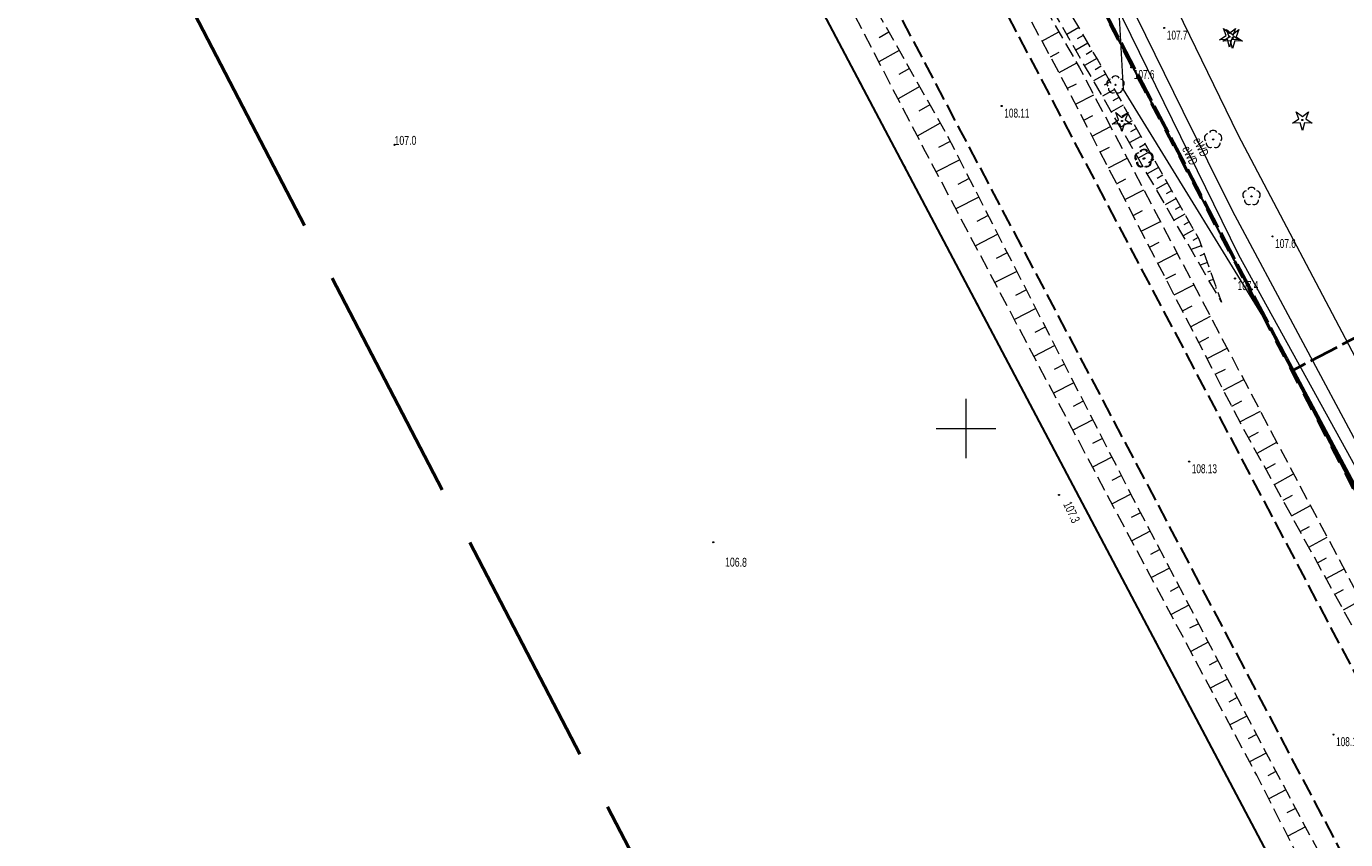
# Model space of a CAD drawing. Header units: metres. Extents: x 7529521 to 7531797, y 5723878 to 5728074.
# Tile 25 of 90: x 7530821 to 7530932, y 5725466 to 5725534. Entities that reach past the tile are written whole.
import ezdxf
from ezdxf.enums import TextEntityAlignment as Align

# ---------------------------------------------------------------- set-up
doc = ezdxf.new("R2010")
doc.units = ezdxf.units.M
for name, pattern in [('11', [3, 2.5, -0.5]), ('4_SUPE_01', [0]), ('4_SUPT_01', [0]), ('GAO', [2.5, 1.5, -1]), ('GDE', [0]), ('GUZ', [1, 0.5, -0.5]), ('L_0_05', [1.75, 1.25, -0.5]), ('L_0_06', [2, 1.5, -0.5]), ('L_0_09', [2.5, 2, -0.5])]:
    doc.linetypes.add(name, pattern=pattern)
doc.layers.get('0').update_dxf_attribs({"color": 252})
for name, color, linetype, lineweight in [('Dzialki', 80, 'GDE', 30), ('jezdnia', 252, 'L_0_06', 18), ('k', 252, 'Continuous', 18), ('MPZP', 130, '11', 40), ('RTPW_T_0', 252, 'Continuous', 15), ('skarpa nieumocniona', 252, 'L_0_05', 18), ('SUPE_E_T_1', 240, 'Continuous', 15), ('SUPE_L_1', 240, '4_SUPE_01', 18), ('SUPE_L_3', 240, '4_SUPE_01', 18), ('SUPT_L_0', 30, '4_SUPT_01', 18), ('Uzytki', 252, 'GUZ', 18), ('wysokosci_naturalne', 7, 'Continuous', 18), ('wysokosci_sztuczne', 7, 'Continuous', 18)]:
    doc.layers.add(name, color=color, linetype=linetype, lineweight=lineweight)
doc.layers.add('EPGPO_L_0', color=7, linetype='GAO', lineweight=50, true_color=0x940094)
doc.layers.add('zakres', color=7, linetype='L_0_09', lineweight=50, true_color=0xff05ff)
doc.styles.get("Standard").update_dxf_attribs({"font": 'arial.ttf'})

# ---------------------------------------------------------------- blocks, each defined once
blk = doc.blocks.new('2_RTPW01')
at = {"linetype": 'Continuous'}
blk.add_circle((0, 0), 0.045, dxfattribs=at)
blk = doc.blocks.new('OBOP02_01')
at = {"linetype": 'Continuous', "lineweight": 18}
blk.add_hatch(color=0, dxfattribs=at).paths.add_polyline_path([(0, -0.1, 1), (0, 0.1, 1)])
at = {"color": 0, "linetype": 'Continuous', "lineweight": 18}
blk.add_circle((0, 0), 0.1, dxfattribs=at)
for centre, radius, start, end in [((-0.77, 0.25), 0.7, 101.6336, 222.6627), ((0, 0.8), 0.7, 29.8459, 150.1541), ((0.77, 0.25), 0.7, 317.3373, 78.3664), ((-0.46, -0.64), 0.71, 174.3693, 292.5572), ((0.46, -0.64), 0.71, 247.4428, 5.6307)]:
    blk.add_arc(centre, radius, start, end, dxfattribs=at)
blk = doc.blocks.new('OBOP01_01')
at = {"linetype": 'Continuous', "lineweight": 18}
blk.add_hatch(color=0, dxfattribs=at).paths.add_polyline_path([(0, -0.1, 1), (0, 0.1, 1)])
at = {"color": 0, "linetype": 'Continuous', "lineweight": 18, "flags": 128}
blk.add_lwpolyline([(0, -1.74), (-0.35, -0.48), (-1.65, -0.54), (-0.57, 0.18), (-1.02, 1.4), (0, 0.6), (1.02, 1.4), (0.57, 0.18), (1.65, -0.54), (0.35, -0.48), (0, -1.74)], dxfattribs=at)
at = {"color": 0, "linetype": 'Continuous', "lineweight": 18}
blk.add_circle((0, 0), 0.1, dxfattribs=at)
blk = doc.blocks.new('RTPW01')
at = {"linetype": 'Continuous', "lineweight": 13}
blk.add_hatch(color=0, dxfattribs=at).paths.add_polyline_path([(0, -0.09, 1), (0, 0.09, 1)])
at = {"color": 0, "linetype": 'Continuous', "lineweight": 13}
blk.add_circle((0, 0), 0.0906, dxfattribs=at)
blk = doc.blocks.new('RTPW02')
at = {"linetype": 'Continuous', "lineweight": 13}
blk.add_hatch(color=0, dxfattribs=at).paths.add_polyline_path([(0, -0.09, 1), (0, 0.09, 1)])
at = {"color": 0, "linetype": 'Continuous', "lineweight": 13}
blk.add_circle((0, 0), 0.0906, dxfattribs=at)

msp = doc.modelspace()

# ---------------------------------------------------------------- linework, layer by layer
at = {"layer": 'Dzialki'}
for p, q in [((7530897.51, 5725561.74), (7530981.1, 5725402.33)), ((7530963.1, 5725392.89), (7530876.44, 5725556.77))]:
    msp.add_line(p, q, dxfattribs=at)
at = {"layer": 'EPGPO_L_0', "linetype": 'GAO'}
msp.add_line((7531141.5, 5725096.43), (7530897.51, 5725561.74), dxfattribs=at)
at = {"layer": 'jezdnia', "color": 251, "lineweight": 30, "flags": 128}
for points in [[(7531255.05, 5724849.82), (7531250.42, 5724858.49), (7531238.94, 5724880.34), (7531226.79, 5724903.52), (7531215.36, 5724925.25), (7531204.31, 5724946.21), (7531192.02, 5724969.44), (7531180.18, 5724992.04), (7531168.3, 5725014.67), (7531158.51, 5725033.14), (7531145.93, 5725057.08), (7531135.58, 5725076.72), (7531132.73, 5725082.39), (7531130.28, 5725086.95), (7531121.5, 5725103.58), (7531109.92, 5725125.69), (7531099.06, 5725146.38), (7531086.59, 5725170.13), (7531075.31, 5725191.64), (7531063.07, 5725214.86), (7531048.73, 5725242.12), (7531035.91, 5725266.32), (7531022.21, 5725292.28), (7531010.79, 5725314.05), (7530999.01, 5725336.36), (7530986.02, 5725361.03), (7530974.32, 5725383.28), (7530963.64, 5725403.51), (7530951.6, 5725426.36), (7530935.95, 5725456.07), (7530927.31, 5725472.4), (7530915.33, 5725495.11), (7530899.43, 5725525.2), (7530886.85, 5725549.14), (7530883.25, 5725555.9), (7530873.45, 5725574.47)], [(7530883.02, 5725573.55), (7530889.55, 5725560.98), (7530893.68, 5725553.2), (7530906.5, 5725528.93), (7530922, 5725499.57), (7530934.25, 5725476.39), (7530943.12, 5725459.66), (7530958.76, 5725430.02), (7530970.59, 5725407.51), (7530981.39, 5725386.98), (7530993.12, 5725364.8), (7531006.18, 5725339.97), (7531018.01, 5725317.55), (7531029.54, 5725295.72), (7531042.9, 5725270.35), (7531055.75, 5725245.83), (7531070.32, 5725218.35), (7531082.24, 5725195.73), (7531093.92, 5725173.38), (7531105.84, 5725150.67), (7531117.04, 5725129.53), (7531128.29, 5725107.99), (7531139.89, 5725086.05), (7531149.27, 5725068.23), (7531153.62, 5725060.18), (7531158.14, 5725051.38), (7531165.6, 5725037.2), (7531175.41, 5725018.6), (7531187.35, 5724995.74), (7531199.26, 5724973.12), (7531211.84, 5724949.3), (7531222.57, 5724928.86), (7531233.84, 5724907.4), (7531246.09, 5724884.1), (7531257.76, 5724861.91), (7531262.24, 5724853.44)]]:
    msp.add_lwpolyline(points, dxfattribs=at)
at = {"layer": 'k', "linetype": 'Continuous', "lineweight": 18, "flags": 128}
for points in [[(7530900, 5725497.5), (7530900, 5725502.5)], [(7530897.5, 5725500), (7530902.5, 5725500)]]:
    msp.add_lwpolyline(points, dxfattribs=at)
at = {"layer": 'MPZP'}
for points in [[(7530897.69, 5725561.61), (7531042.48, 5725285.35), (7531042.48, 5725285.35)], [(7530949.72, 5725516.55), (7530927.43, 5725504.87)], [(7530927.43, 5725504.87), (7530959, 5725444.64), (7530980.86, 5725455.85)]]:
    msp.add_lwpolyline(points, dxfattribs=at)
at = {"layer": 'skarpa nieumocniona', "color": 252, "lineweight": 18, "flags": 128}
for points in [[(7531142.9, 5725087.52), (7531149.55, 5725074.88), (7531149.71, 5725073.97), (7531148.16, 5725074.19), (7531141.2, 5725086.69), (7531129.87, 5725108.78), (7531118.46, 5725130.11), (7531107.39, 5725151.39), (7531095.36, 5725174.01), (7531083.61, 5725196.49), (7531071.56, 5725218.8), (7531057.01, 5725246.72), (7531044.19, 5725271.11), (7531030.97, 5725296.42), (7531019.37, 5725318.31), (7531007.54, 5725340.71), (7530994.47, 5725365.47), (7530982.58, 5725387.65), (7530971.81, 5725408.22), (7530959.96, 5725430.76), (7530944.54, 5725460.14), (7530935.92, 5725477.07), (7530923.1, 5725500.31), (7530908, 5725529.49), (7530894.76, 5725553.95), (7530894.48, 5725556.46), (7530909.53, 5725530.24), (7530924.66, 5725501.51), (7530937.16, 5725477.99), (7530945.97, 5725460.9), (7530961.56, 5725431.31), (7530973.28, 5725408.88), (7530984.31, 5725388.08), (7530995.72, 5725366.21), (7531009.02, 5725341.1), (7531020.55, 5725319), (7531032.49, 5725296.85), (7531045.48, 5725272.05), (7531058.53, 5725247.22), (7531073.23, 5725219.7), (7531085.04, 5725197.57), (7531096.74, 5725175), (7531108.78, 5725152.72), (7531120.1, 5725130.93), (7531131.21, 5725109.76)], [(7530894.9, 5725556.73), (7530897.86, 5725553.32), (7530911.05, 5725530.89), (7530919.53, 5725515.91), (7530921.44, 5725510.6), (7530909.95, 5725530.44)], [(7531118.84, 5725101.57), (7531106.95, 5725124.15), (7531096.27, 5725144.14), (7531083.57, 5725168.78), (7531072.32, 5725190.08), (7531060.11, 5725213.48), (7531045.58, 5725240.81), (7531033.23, 5725264.88), (7531019.36, 5725291.08), (7531008.14, 5725312.48), (7530996.07, 5725334.95), (7530983.35, 5725359.51), (7530971.11, 5725382.13), (7530960.79, 5725402.2), (7530948.62, 5725425.04), (7530933, 5725454.02), (7530924.39, 5725470.92), (7530912.38, 5725493.43), (7530896.44, 5725523.52), (7530888.04, 5725539.68), (7530881.89, 5725553.8), (7530898.37, 5725524.67), (7530914, 5725494.15), (7530925.74, 5725471.72), (7530934.62, 5725455.05), (7530950.39, 5725425.77), (7530962.26, 5725402.94), (7530973.04, 5725382.81), (7530984.91, 5725360.53), (7530997.78, 5725335.83), (7531009.42, 5725313.41), (7531020.85, 5725291.72), (7531034.61, 5725265.69), (7531047.41, 5725241.54), (7531061.72, 5725214.27), (7531073.99, 5725190.92), (7531085.25, 5725169.51), (7531097.76, 5725145.59), (7531108.48, 5725125.09), (7531120.4, 5725102.78), (7531129.46, 5725084.64), (7531128.69, 5725082.83), (7531127.85, 5725083.74)]]:
    msp.add_lwpolyline(points, close=True, dxfattribs=at)
at = {"layer": 'skarpa nieumocniona', "color": 252, "linetype": 'Continuous', "lineweight": 18, "flags": 128}
for points in [[(7530893.53, 5725533.24), (7530892.7, 5725532.77)], [(7530906.37, 5725532.49), (7530907.79, 5725533.26)], [(7530909.45, 5725533.62), (7530908.46, 5725533.04)], [(7530909.83, 5725532.97), (7530909.33, 5725532.68)], [(7530894.39, 5725531.71), (7530892.68, 5725530.75)], [(7530907.09, 5725531.17), (7530907.81, 5725531.57)], [(7530910.21, 5725532.32), (7530909.21, 5725531.74)], [(7530910.59, 5725531.68), (7530910.08, 5725531.38)], [(7530907.8, 5725529.85), (7530909.29, 5725530.66)], [(7530910.97, 5725531.03), (7530909.95, 5725530.44)], [(7530895.25, 5725530.19), (7530894.37, 5725529.69)], [(7530911.71, 5725529.73), (7530910.7, 5725529.15)], [(7530911.34, 5725530.38), (7530910.83, 5725530.09)], [(7530896.11, 5725528.67), (7530894.3, 5725527.64)], [(7530908.5, 5725528.53), (7530909.26, 5725528.92)], [(7530912.45, 5725528.42), (7530911.45, 5725527.86)], [(7530912.08, 5725529.07), (7530911.58, 5725528.79)], [(7530896.97, 5725527.14), (7530896.04, 5725526.62)], [(7530909.19, 5725527.19), (7530910.72, 5725527.99)], [(7530912.82, 5725527.77), (7530912.32, 5725527.49)], [(7530909.88, 5725525.86), (7530910.65, 5725526.26)], [(7530913.19, 5725527.12), (7530912.2, 5725526.56)], [(7530913.56, 5725526.46), (7530913.07, 5725526.19)], [(7530897.84, 5725525.62), (7530895.91, 5725524.53)], [(7530910.57, 5725524.53), (7530912.11, 5725525.33)], [(7530913.93, 5725525.81), (7530912.95, 5725525.26)], [(7530914.29, 5725525.16), (7530913.81, 5725524.88)], [(7530898.67, 5725524.08), (7530897.68, 5725523.57)], [(7530914.66, 5725524.5), (7530913.7, 5725523.96)], [(7530915.03, 5725523.85), (7530914.56, 5725523.58)], [(7530911.26, 5725523.2), (7530912.03, 5725523.6)], [(7530915.4, 5725523.2), (7530914.45, 5725522.66)], [(7530899.47, 5725522.53), (7530897.5, 5725521.52)], [(7530911.94, 5725521.86), (7530913.51, 5725522.68)], [(7530916.14, 5725521.89), (7530915.21, 5725521.36)], [(7530915.77, 5725522.55), (7530915.3, 5725522.28)], [(7530900.27, 5725520.97), (7530899.3, 5725520.47)], [(7530912.63, 5725520.53), (7530913.42, 5725520.94)], [(7530916.88, 5725520.59), (7530915.96, 5725520.07)], [(7530916.51, 5725521.24), (7530916.05, 5725520.98)], [(7530901.07, 5725519.41), (7530899.14, 5725518.42)], [(7530913.32, 5725519.2), (7530914.91, 5725520.02)], [(7530917.25, 5725519.94), (7530916.79, 5725519.68)], [(7530914.01, 5725517.87), (7530914.81, 5725518.28)], [(7530917.62, 5725519.28), (7530916.71, 5725518.77)], [(7530917.99, 5725518.63), (7530917.54, 5725518.37)], [(7530901.86, 5725517.85), (7530900.91, 5725517.37)], [(7530914.7, 5725516.54), (7530916.31, 5725517.37)], [(7530918.36, 5725517.98), (7530917.46, 5725517.47)], [(7530918.73, 5725517.32), (7530918.28, 5725517.07)], [(7530902.66, 5725516.3), (7530900.78, 5725515.33)], [(7530919.1, 5725516.67), (7530918.21, 5725516.17)], [(7530915.39, 5725515.2), (7530916.2, 5725515.62)], [(7530919.74, 5725515.32), (7530918.88, 5725515.01)], [(7530919.47, 5725516.02), (7530919.03, 5725515.77)], [(7530903.46, 5725514.74), (7530902.53, 5725514.26)], [(7530916.08, 5725513.87), (7530917.71, 5725514.71)], [(7530919.99, 5725514.62), (7530919.63, 5725514.49)], [(7530920.25, 5725513.91), (7530919.65, 5725513.69)], [(7530904.26, 5725513.18), (7530902.42, 5725512.24)], [(7530916.77, 5725512.54), (7530917.59, 5725512.96)], [(7530920.5, 5725513.2), (7530920.26, 5725513.12)], [(7530917.46, 5725511.21), (7530919.11, 5725512.06)], [(7530920.75, 5725512.5), (7530920.41, 5725512.38)], [(7530921.01, 5725511.79), (7530920.9, 5725511.75)], [(7530905.06, 5725511.62), (7530904.15, 5725511.16)], [(7530921.26, 5725511.09), (7530921.17, 5725511.06)], [(7530905.85, 5725510.07), (7530904.06, 5725509.15)], [(7530918.15, 5725509.88), (7530918.98, 5725510.3)], [(7530906.65, 5725508.51), (7530905.76, 5725508.05)], [(7530918.84, 5725508.54), (7530920.51, 5725509.41)], [(7530919.53, 5725507.21), (7530920.37, 5725507.65)], [(7530907.45, 5725506.95), (7530905.69, 5725506.05)], [(7530920.22, 5725505.88), (7530921.9, 5725506.75)], [(7530908.25, 5725505.39), (7530907.38, 5725504.95)], [(7530920.91, 5725504.55), (7530921.76, 5725504.99)], [(7530921.6, 5725503.22), (7530923.3, 5725504.1)], [(7530909.04, 5725503.84), (7530907.33, 5725502.96)], [(7530909.84, 5725502.28), (7530909, 5725501.84)], [(7530922.29, 5725501.88), (7530923.15, 5725502.33)], [(7530910.64, 5725500.72), (7530908.97, 5725499.87)], [(7530922.98, 5725500.55), (7530924.7, 5725501.44)], [(7530923.7, 5725499.24), (7530924.54, 5725499.7)], [(7530911.44, 5725499.16), (7530910.61, 5725498.74)], [(7530924.42, 5725497.92), (7530926.08, 5725498.84)], [(7530912.23, 5725497.6), (7530910.61, 5725496.77)], [(7530925.15, 5725496.61), (7530925.97, 5725497.06)], [(7530925.87, 5725495.29), (7530927.49, 5725496.19)], [(7530913.03, 5725496.05), (7530912.23, 5725495.64)], [(7530913.83, 5725494.49), (7530912.25, 5725493.68)], [(7530926.6, 5725493.98), (7530927.4, 5725494.42)], [(7530914.64, 5725492.94), (7530913.86, 5725492.53)], [(7530927.32, 5725492.67), (7530928.9, 5725493.54)], [(7530928.04, 5725491.35), (7530928.82, 5725491.78)], [(7530915.45, 5725491.39), (7530913.9, 5725490.58)], [(7530928.77, 5725490.04), (7530930.31, 5725490.89)], [(7530916.26, 5725489.84), (7530915.49, 5725489.43)], [(7530929.49, 5725488.73), (7530930.25, 5725489.15)], [(7530917.07, 5725488.29), (7530915.55, 5725487.49)], [(7530930.22, 5725487.41), (7530931.72, 5725488.24)], [(7530917.88, 5725486.74), (7530917.13, 5725486.34)], [(7530930.94, 5725486.1), (7530931.68, 5725486.51)], [(7530918.7, 5725485.18), (7530917.2, 5725484.4)], [(7530931.67, 5725484.79), (7530933.12, 5725485.59)], [(7530919.51, 5725483.63), (7530918.76, 5725483.25)], [(7530920.32, 5725482.08), (7530918.85, 5725481.31)], [(7530921.13, 5725480.53), (7530920.4, 5725480.15)], [(7530921.94, 5725478.98), (7530920.49, 5725478.23)], [(7530922.75, 5725477.43), (7530922.04, 5725477.06)], [(7530923.56, 5725475.88), (7530922.14, 5725475.14)], [(7530924.38, 5725474.33), (7530923.67, 5725473.96)], [(7530925.19, 5725472.78), (7530923.79, 5725472.05)], [(7530926, 5725471.23), (7530925.31, 5725470.86)], [(7530926.82, 5725469.69), (7530925.41, 5725468.93)], [(7530927.65, 5725468.14), (7530926.92, 5725467.76)], [(7530928.47, 5725466.6), (7530926.99, 5725465.81)]]:
    msp.add_lwpolyline(points, dxfattribs=at)
at = {"layer": 'SUPE_L_1', "linetype": '4_SUPE_01'}
for p, q in [((7530915.53, 5725539.63), (7530922.81, 5725524.67)), ((7530922.89, 5725514.54), (7530912.46, 5725535.8)), ((7530922.36, 5725518.25), (7530918.22, 5725526.59)), ((7530922.81, 5725524.67), (7530933.17, 5725504.97)), ((7530933.37, 5725497.68), (7530922.36, 5725518.25)), ((7530937.67, 5725487.71), (7530922.89, 5725514.54))]:
    msp.add_line(p, q, dxfattribs=at)
at = {"layer": 'SUPE_L_3', "linetype": '4_SUPE_01'}
msp.add_line((7530918.22, 5725526.59), (7530909.27, 5725544.81), dxfattribs=at)
at = {"layer": 'SUPT_L_0', "linetype": '4_SUPT_01'}
for p, q in [((7530912.84, 5725534.46), (7530913.17, 5725528.42)), ((7530913.17, 5725528.42), (7530926.53, 5725506.75)), ((7530926.53, 5725506.75), (7530933.87, 5725492.98))]:
    msp.add_line(p, q, dxfattribs=at)
at = {"layer": 'Uzytki'}
for p, q in [((7531141.5, 5725096.43), (7530897.51, 5725561.74)), ((7530876.44, 5725556.77), (7531127.66, 5725081.67))]:
    msp.add_line(p, q, dxfattribs=at)
at = {"layer": 'wysokosci_naturalne', "color": 252}
for p in [(7530916.63, 5725533.59), (7530913.86, 5725530.29), (7530925.72, 5725516.11), (7530922.57, 5725512.58)]:
    msp.add_point(p, dxfattribs=at)
at = {"layer": 'wysokosci_sztuczne', "color": 252}
for p in [(7530902.99, 5725527.05), (7530918.72, 5725497.22), (7530930.83, 5725474.33)]:
    msp.add_point(p, dxfattribs=at)
at = {"layer": 'zakres', "color": 210, "lineweight": 50, "ltscale": 10}
msp.add_lwpolyline([(7531407.86, 5724440.2), (7531179.58, 5724874.12), (7530784, 5725633.1), (7530631.12, 5725917.71)], dxfattribs=at)

# ---------------------------------------------------------------- block references
at = {"color": 74, "linetype": 'Continuous', "xscale": 0.5, "yscale": 0.5, "zscale": 0.5}
for name, p in [('OBOP01_01', (7530922.1, 5725532.86)), ('OBOP01_01', (7530922.37, 5725532.75)), ('OBOP02_01', (7530912.54, 5725528.82)), ('OBOP01_01', (7530913.08, 5725525.79)), ('OBOP01_01', (7530928.22, 5725525.87)), ('OBOP02_01', (7530920.73, 5725524.25)), ('OBOP02_01', (7530914.89, 5725522.63)), ('OBOP02_01', (7530914.96, 5725522.66)), ('OBOP02_01', (7530923.95, 5725519.47))]:
    msp.add_blockref(name, p, dxfattribs=at)
at = {"layer": 'RTPW_T_0'}
for p in [(7530852.04, 5725523.79), (7530907.8, 5725494.43), (7530878.79, 5725490.46)]:
    msp.add_blockref('2_RTPW01', p, dxfattribs=at)
at = {"layer": 'wysokosci_naturalne', "color": 252, "linetype": 'Continuous', "xscale": 0.5, "yscale": 0.5, "zscale": 0.5}
for p in [(7530916.63, 5725533.59), (7530913.86, 5725530.29), (7530925.72, 5725516.11), (7530922.57, 5725512.58)]:
    msp.add_blockref('RTPW01', p, dxfattribs=at)
at = {"layer": 'wysokosci_sztuczne', "color": 252, "linetype": 'Continuous', "xscale": 0.5, "yscale": 0.5, "zscale": 0.5}
for p in [(7530902.99, 5725527.05), (7530918.72, 5725497.22), (7530930.83, 5725474.33)]:
    msp.add_blockref('RTPW02', p, dxfattribs=at)

# ---------------------------------------------------------------- texts
at = {"layer": 'RTPW_T_0', "width": 0.7}
msp.add_text('107.0', height=0.75, dxfattribs=at).set_placement((7530852.04, 5725523.79))
for s, rotation, p in [('107.3', 295.51, (7530908.13, 5725493.65)), ('106.8', 358.97, (7530879.77, 5725488.43))]:
    msp.add_text(s, height=0.75, rotation=rotation, dxfattribs=at).set_placement(p)
at = {"layer": 'SUPE_E_T_1', "width": 0.7}
for rotation, p in [(296.4, (7530919.71, 5725523.6)), (296.13, (7530918.79, 5725522.9))]:
    msp.add_text('eWD', height=0.75, rotation=rotation, dxfattribs=at).set_placement(p, align=Align.MIDDLE)
at = {"layer": 'wysokosci_naturalne', "color": 252, "lineweight": 15, "width": 0.66}
for s, p in [('107.7', (7530916.85, 5725532.62)), ('107.6', (7530914.08, 5725529.32)), ('107.6', (7530925.94, 5725515.14)), ('107.4', (7530922.79, 5725511.61))]:
    msp.add_text(s, height=0.75, dxfattribs=at).set_placement(p)
at = {"layer": 'wysokosci_sztuczne', "color": 252, "lineweight": 15, "width": 0.66}
for s, p in [('108.11', (7530903.21, 5725526.08)), ('108.13', (7530918.94, 5725496.25)), ('108.14', (7530931.05, 5725473.36))]:
    msp.add_text(s, height=0.75, dxfattribs=at).set_placement(p)

doc.saveas('drawing.dxf')
